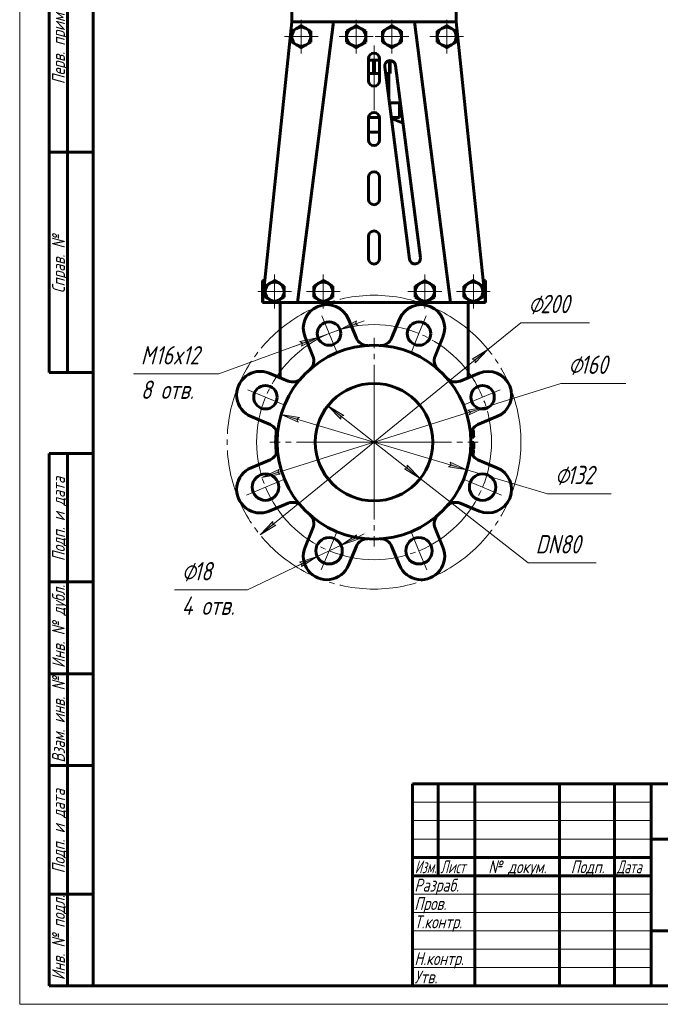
# Model space of a CAD drawing. Header units: millimetres. Extents: x 0 to 297, y 0 to 429.
# Tile 1 of 3: x 0 to 174, y 0 to 268. Entities that reach past the tile are written whole.
import ezdxf

# ---------------------------------------------------------------- set-up
doc = ezdxf.new("R2010")
doc.units = ezdxf.units.MM
for name, pattern in [('K5LT_AXLED', [25.582741, 21.082741, -1.5, 1.5, -1.5]), ('K5LT_BASIC', [0]), ('K5LT_THIN', [0])]:
    doc.linetypes.add(name, pattern=pattern)
doc.layers.add('Системный слой', color=7, linetype='Continuous')
doc.layers.add('Системный слой (1)', color=251, linetype='Continuous', true_color=0x6c6c6c)
doc.styles.add('KDIMTEXTSTYLE', font='txt', dxfattribs={"width": 0.96, "oblique": 15, "height": 5})
doc.styles.add('KTEXTSTYLE', font='txt', dxfattribs={"width": 0.96, "height": 5})
doc.dimstyles.new('KDIMSTYLE (0.40)', dxfattribs={"dimtxt": 5, "dimasz": 1, "dimexe": 2, "dimexo": 0, "dimgap": 1, "dimtad": 1, "dimlfac": 2.5, "dimtxsty": 'KDIMTEXTSTYLE', "dimsah": 1, "dimcen": 0, "dimdle": 1, "dimadec": 0, "dimazin": 0, "dimtfac": 0.667, "dimtmove": 0, "dimatfit": 3, "dimfxl": 1, "dimtvp": 1, "dimtolj": 1, "dimtzin": 0, "dimarcsym": 0})

# ---------------------------------------------------------------- blocks, each defined once
blk = doc.blocks.new('U2')
at = {"layer": 'Системный слой (1)', "color": 143, "linetype": 'K5LT_BASIC', "lineweight": 60, "true_color": 0x33acca}
for p, q in [((117.79, 191.05), (123.58, 191.05)), ((123.59, 191.05), (126.92, 191.05))]:
    blk.add_line(p, q, dxfattribs=at)
blk = doc.blocks.new('U3')
at = {"layer": 'Системный слой (1)', "color": 143, "linetype": 'K5LT_BASIC', "lineweight": 60, "true_color": 0x33acca}
for p, q in [((79.27, 191.05), (82.68, 191.05)), ((82.69, 191.05), (110.34, 191.05)), ((110.35, 191.05), (113.76, 191.05))]:
    blk.add_line(p, q, dxfattribs=at)
blk = doc.blocks.new('U4')
at = {"layer": 'Системный слой (1)', "color": 143, "linetype": 'K5LT_BASIC', "lineweight": 60, "true_color": 0x33acca}
for p, q in [((66.12, 191.05), (69.44, 191.05)), ((69.45, 191.05), (75.24, 191.05))]:
    blk.add_line(p, q, dxfattribs=at)
blk = doc.blocks.new('U5')
at = {"layer": 'Системный слой (1)', "color": 143, "linetype": 'K5LT_BASIC', "lineweight": 60, "true_color": 0x33acca}
for p, q in [((96.66, 253.45), (98.02, 253.45)), ((99.66, 253.45), (100.77, 253.45))]:
    blk.add_line(p, q, dxfattribs=at)
blk = doc.blocks.new('D0')
at = {"layer": 'Системный слой (1)'}
for points in [[(91.5, 185.26), (92.19, 184.82), (87.27, 183.71), (91.74, 186.05)], [(76.8, 179.17), (81.27, 181.51), (76.34, 180.41), (77.04, 179.96)]]:
    blk.add_hatch(color=7, dxfattribs=at).paths.add_polyline_path(points)
at = {"layer": 'Системный слой (1)', "color": 7, "linetype": 'K5LT_THIN', "lineweight": 18, "true_color": 0xffffff}
for p, q in [((87.27, 183.71), (93.85, 186.12)), ((91.74, 186.05), (87.27, 183.71)), ((91.5, 185.26), (91.74, 186.05)), ((92.19, 184.82), (91.5, 185.26)), ((87.27, 183.71), (81.27, 181.51)), ((87.27, 183.71), (92.19, 184.82)), ((81.27, 181.51), (54.28, 171.61)), ((81.27, 181.51), (74.69, 179.1)), ((81.27, 181.51), (76.34, 180.41)), ((76.34, 180.41), (77.04, 179.96)), ((76.8, 179.17), (81.27, 181.51)), ((77.04, 179.96), (76.8, 179.17))]:
    blk.add_line(p, q, dxfattribs=at)
blk.add_wipeout([(33, 163.23), (33, 179.99), (51.51, 179.99), (51.51, 163.23)]).dxf.layer = 'Системный слой (1)'
blk.add_line((54.28, 171.61), (31, 171.61), dxfattribs=at)
at = {"layer": 'Системный слой (1)', "color": 7, "char_height": 5, "attachment_point": 1, "style": 'KTEXTSTYLE'}
for s, insert in [('\\fArial|b0|c204|p34;\\H5.0;\\W1.000;\\Q15;\\fGOST Type AU|b0|i0|c204|p34;\\Q15;\\W0.960;M', (33, 179.2)), ('\\fArial|b0|c204|p34;\\H5.0;\\W1.000;\\Q15;\\fGOST Type AU|b0|i0|c204|p34;\\Q15;\\W0.960;16x12', (36.96, 179.2)), ('\\fArial|b0|c204|p34;\\H5.0;\\W1.000;\\Q15;\\fGOST Type AU|b0|i0|c204|p34;\\Q15;\\W0.960;8 отв.', (33, 169.82))]:
    blk.add_mtext(s, dxfattribs=dict(at, insert=insert))
blk = doc.blocks.new('KDIMARROW_01')
at = {"layer": 'Системный слой'}
blk.add_hatch(color=0, dxfattribs=at).paths.add_polyline_path([(-5, -0.66), (0, 0), (-5, 0.66), (-4.5, 0)])
at = {"layer": 'Системный слой', "color": 0, "linetype": 'K5LT_THIN', "lineweight": 18}
for p, q in [((-4.5, 0), (-5, 0.66)), ((-5, 0.66), (0, 0)), ((0, 0), (-5, -0.66)), ((-5, -0.66), (-4.5, 0))]:
    blk.add_line(p, q, dxfattribs=at)
at = {"layer": 'Системный слой (1)', "color": 0, "linetype": 'K5LT_THIN', "lineweight": 18}
blk.add_line((96.52, 153.05), (96.12, 153.05), dxfattribs=at)
blk = doc.blocks.new('D1')
at = {"layer": 'Системный слой (1)'}
for points in [[(91.57, 126.98), (92.31, 126.6), (87.52, 125.04), (91.74, 127.79)], [(76.8, 119.17), (81.02, 121.93), (76.23, 120.36), (76.96, 119.98)]]:
    blk.add_hatch(color=7, dxfattribs=at).paths.add_polyline_path(points)
at = {"layer": 'Системный слой (1)', "color": 7, "linetype": 'K5LT_THIN', "lineweight": 18, "true_color": 0xffffff}
for p, q in [((87.52, 125.04), (93.83, 128.06)), ((91.74, 127.79), (87.52, 125.04)), ((87.52, 125.04), (92.31, 126.6)), ((91.57, 126.98), (91.74, 127.79)), ((92.31, 126.6), (91.57, 126.98)), ((87.52, 125.04), (81.02, 121.93)), ((81.02, 121.93), (62.01, 112.82)), ((81.02, 121.93), (74.71, 118.9)), ((81.02, 121.93), (76.23, 120.36)), ((76.8, 119.17), (81.02, 121.93)), ((76.23, 120.36), (76.96, 119.98)), ((76.96, 119.98), (76.8, 119.17))]:
    blk.add_line(p, q, dxfattribs=at)
blk.add_wipeout([(44.13, 104.44), (44.13, 121.2), (59.37, 121.2), (59.37, 104.44)]).dxf.layer = 'Системный слой (1)'
blk.add_line((62.01, 112.82), (42.13, 112.82), dxfattribs=at)
at = {"layer": 'Системный слой (1)', "color": 7, "char_height": 5, "attachment_point": 1, "style": 'KTEXTSTYLE'}
for s, insert in [('\\fArial|b0|c204|p34;\\H5.0;\\W1.000;\\Q15;\\fGOST Type AU|b0|i0|c204|p34;\\Q15;\\W0.960;⌀', (44.13, 120.41)), ('\\fArial|b0|c204|p34;\\H5.0;\\W1.000;\\Q15;\\fGOST Type AU|b0|i0|c204|p34;\\Q15;\\W0.960;18', (47.44, 120.41)), ('\\fArial|b0|c204|p34;\\H5.0;\\W1.000;\\Q15;\\fGOST Type AU|b0|i0|c204|p34;\\Q15;\\W0.960;4 отв.', (44.13, 111.02))]:
    blk.add_mtext(s, dxfattribs=dict(at, insert=insert))
blk = doc.blocks.new('U6')
at = {"layer": 'Системный слой (1)', "color": 30, "linetype": 'K5LT_AXLED', "lineweight": 18, "true_color": 0xff8000}
for q in [(69.45, 198.65), (64.85, 194.05), (74.05, 194.05), (69.45, 189.45)]:
    blk.add_line((69.45, 194.05), q, dxfattribs=at)
blk = doc.blocks.new('U7')
at = {"layer": 'Системный слой (1)', "color": 30, "linetype": 'K5LT_AXLED', "lineweight": 18, "true_color": 0xff8000}
for q in [(76.71, 268.05), (72.11, 263.45), (81.31, 263.45), (76.71, 258.85)]:
    blk.add_line((76.71, 263.45), q, dxfattribs=at)
blk = doc.blocks.new('U8')
at = {"layer": 'Системный слой (1)', "color": 30, "linetype": 'K5LT_AXLED', "lineweight": 18, "true_color": 0xff8000}
for q in [(82.69, 198.65), (78.09, 194.05), (87.29, 194.05), (82.69, 189.45)]:
    blk.add_line((82.69, 194.05), q, dxfattribs=at)
blk = doc.blocks.new('U9')
at = {"layer": 'Системный слой (1)', "color": 30, "linetype": 'K5LT_AXLED', "lineweight": 18, "true_color": 0xff8000}
for q in [(91.64, 268.05), (87.04, 263.45), (96.24, 263.45), (91.64, 258.85)]:
    blk.add_line((91.64, 263.45), q, dxfattribs=at)
blk = doc.blocks.new('U10')
at = {"layer": 'Системный слой (1)', "color": 30, "linetype": 'K5LT_AXLED', "lineweight": 18, "true_color": 0xff8000}
for q in [(96.52, 181.45), (68.12, 153.05), (124.92, 153.05), (96.52, 124.65)]:
    blk.add_line((96.52, 153.05), q, dxfattribs=at)
blk = doc.blocks.new('U11')
at = {"layer": 'Системный слой (1)', "color": 30, "linetype": 'K5LT_AXLED', "lineweight": 18, "true_color": 0xff8000}
for q in [(101.39, 268.05), (96.79, 263.45), (105.99, 263.45), (101.39, 258.85)]:
    blk.add_line((101.39, 263.45), q, dxfattribs=at)
blk = doc.blocks.new('U12')
at = {"layer": 'Системный слой (1)', "color": 30, "linetype": 'K5LT_AXLED', "lineweight": 18, "true_color": 0xff8000}
for q in [(110.34, 198.65), (105.74, 194.05), (114.94, 194.05), (110.34, 189.45)]:
    blk.add_line((110.34, 194.05), q, dxfattribs=at)
blk = doc.blocks.new('U13')
at = {"layer": 'Системный слой (1)', "color": 30, "linetype": 'K5LT_AXLED', "lineweight": 18, "true_color": 0xff8000}
for q in [(116.32, 268.05), (111.72, 263.45), (120.92, 263.45), (116.32, 258.85)]:
    blk.add_line((116.32, 263.45), q, dxfattribs=at)
blk = doc.blocks.new('U14')
at = {"layer": 'Системный слой (1)', "color": 30, "linetype": 'K5LT_AXLED', "lineweight": 18, "true_color": 0xff8000}
for q in [(123.58, 198.65), (118.98, 194.05), (128.18, 194.05), (123.58, 189.45)]:
    blk.add_line((123.58, 194.05), q, dxfattribs=at)
blk = doc.blocks.new('U15')
at = {"layer": 'Системный слой (1)', "color": 30, "linetype": 'K5LT_AXLED', "lineweight": 18, "true_color": 0xff8000}
for p, q in [((84.27, 182.61), (82.28, 187.42)), ((108.76, 182.61), (110.75, 187.42)), ((86.26, 177.81), (84.27, 182.61)), ((106.77, 177.81), (108.76, 182.61)), ((66.95, 165.29), (62.15, 167.28)), ((126.08, 165.29), (130.88, 167.28)), ((71.76, 163.3), (66.95, 165.29)), ((121.28, 163.3), (126.08, 165.29)), ((72.12, 142.94), (66.95, 140.8)), ((120.91, 142.94), (126.08, 140.8)), ((66.95, 140.8), (61.78, 138.66)), ((126.08, 140.8), (131.25, 138.66)), ((86.41, 128.66), (84.27, 123.48)), ((106.62, 128.66), (108.76, 123.48)), ((84.27, 123.48), (82.13, 118.31)), ((108.76, 123.48), (110.9, 118.31))]:
    blk.add_line(p, q, dxfattribs=at)
for start, end in [(67.5, 112.5), (112.5, 157.5), (22.5, 67.5), (157.5, 202.5), (337.5, 22.5), (202.5, 247.5), (292.5, 337.5), (247.5, 292.5)]:
    blk.add_arc((96.52, 153.05), 32, start, end, dxfattribs=at)
blk = doc.blocks.new('D2')
at = {"layer": 'Системный слой (1)'}
for points in [[(124.09, 174.62), (127.55, 178.28), (123.26, 175.64), (124.06, 175.44)], [(65.48, 127.81), (69.77, 130.46), (68.97, 130.65), (68.94, 131.48)]]:
    blk.add_hatch(color=7, dxfattribs=at).paths.add_polyline_path(points)
at = {"layer": 'Системный слой (1)', "color": 7, "linetype": 'K5LT_THIN', "lineweight": 18, "true_color": 0xffffff}
for p, q in [((127.55, 178.28), (136.52, 185.57)), ((65.48, 127.81), (127.55, 178.28)), ((123.26, 175.64), (127.55, 178.28)), ((127.55, 178.28), (124.09, 174.62)), ((124.06, 175.44), (123.26, 175.64)), ((124.09, 174.62), (124.06, 175.44)), ((65.48, 127.81), (68.94, 131.48)), ((68.94, 131.48), (68.97, 130.65)), ((69.77, 130.46), (65.48, 127.81)), ((68.97, 130.65), (69.77, 130.46))]:
    blk.add_line(p, q, dxfattribs=at)
blk.add_wipeout([(138.52, 186.57), (138.52, 193.95), (152.58, 193.95), (152.58, 186.57)]).dxf.layer = 'Системный слой (1)'
blk.add_line((136.52, 185.57), (155.17, 185.57), dxfattribs=at)
at = {"layer": 'Системный слой (1)', "color": 7, "char_height": 5, "attachment_point": 1, "style": 'KTEXTSTYLE'}
for s, insert in [('\\fArial|b0|c204|p34;\\H5.0;\\W1.000;\\Q15;\\fGOST Type AU|b0|i0|c204|p34;\\Q15;\\W0.960;⌀', (138.52, 193.16)), ('\\fArial|b0|c204|p34;\\H5.0;\\W1.000;\\Q15;\\fGOST Type AU|b0|i0|c204|p34;\\Q15;\\W0.960;200', (141.82, 193.16))]:
    blk.add_mtext(s, dxfattribs=dict(at, insert=insert))
blk = doc.blocks.new('D3')
at = {"layer": 'Системный слой (1)'}
for points in [[(122.47, 160.52), (127.04, 162.64), (122.08, 161.77), (122.75, 161.29)], [(70.96, 144.32), (70.28, 144.8), (70.56, 145.58), (65.99, 143.45)]]:
    blk.add_hatch(color=7, dxfattribs=at).paths.add_polyline_path(points)
at = {"layer": 'Системный слой (1)', "color": 7, "linetype": 'K5LT_THIN', "lineweight": 18, "true_color": 0xffffff}
for p, q in [((127.04, 162.64), (147.41, 169.05)), ((65.99, 143.45), (127.04, 162.64)), ((122.08, 161.77), (127.04, 162.64)), ((122.75, 161.29), (122.08, 161.77)), ((127.04, 162.64), (122.47, 160.52)), ((122.47, 160.52), (122.75, 161.29)), ((65.99, 143.45), (70.56, 145.58)), ((70.56, 145.58), (70.28, 144.8)), ((70.28, 144.8), (70.96, 144.32)), ((70.96, 144.32), (65.99, 143.45))]:
    blk.add_line(p, q, dxfattribs=at)
blk.add_wipeout([(149.41, 170.05), (149.41, 177.43), (162.58, 177.43), (162.58, 170.05)]).dxf.layer = 'Системный слой (1)'
blk.add_line((147.41, 169.05), (165.13, 169.05), dxfattribs=at)
at = {"layer": 'Системный слой (1)', "color": 7, "char_height": 5, "attachment_point": 1, "style": 'KTEXTSTYLE'}
for s, insert in [('\\fArial|b0|c204|p34;\\H5.0;\\W1.000;\\Q15;\\fGOST Type AU|b0|i0|c204|p34;\\Q15;\\W0.960;⌀', (149.41, 176.63)), ('\\fArial|b0|c204|p34;\\H5.0;\\W1.000;\\Q15;\\fGOST Type AU|b0|i0|c204|p34;\\Q15;\\W0.960;160', (152.71, 176.63))]:
    blk.add_mtext(s, dxfattribs=dict(at, insert=insert))
blk = doc.blocks.new('D4')
at = {"layer": 'Системный слой (1)'}
for points in [[(75.52, 159.28), (76.19, 159.77), (71.21, 160.56), (75.81, 158.5)], [(121.82, 145.54), (117.22, 147.59), (117.51, 146.82), (116.84, 146.33)]]:
    blk.add_hatch(color=7, dxfattribs=at).paths.add_polyline_path(points)
at = {"layer": 'Системный слой (1)', "color": 7, "linetype": 'K5LT_THIN', "lineweight": 18, "true_color": 0xffffff}
for p, q in [((71.21, 160.56), (76.19, 159.77)), ((75.81, 158.5), (71.21, 160.56)), ((71.21, 160.56), (121.82, 145.54)), ((76.19, 159.77), (75.52, 159.28)), ((75.52, 159.28), (75.81, 158.5)), ((117.51, 146.82), (117.22, 147.59)), ((117.22, 147.59), (121.82, 145.54)), ((116.84, 146.33), (117.51, 146.82)), ((121.82, 145.54), (116.84, 146.33)), ((121.82, 145.54), (143.8, 139.02))]:
    blk.add_line(p, q, dxfattribs=at)
blk.add_wipeout([(145.8, 140.02), (145.8, 147.4), (158.59, 147.4), (158.59, 140.02)]).dxf.layer = 'Системный слой (1)'
blk.add_line((143.8, 139.02), (161.13, 139.02), dxfattribs=at)
at = {"layer": 'Системный слой (1)', "color": 7, "char_height": 5, "attachment_point": 1, "style": 'KTEXTSTYLE'}
for s, insert in [('\\fArial|b0|c204|p34;\\H5.0;\\W1.000;\\Q15;\\fGOST Type AU|b0|i0|c204|p34;\\Q15;\\W0.960;⌀', (145.8, 146.61)), ('\\fArial|b0|c204|p34;\\H5.0;\\W1.000;\\Q15;\\fGOST Type AU|b0|i0|c204|p34;\\Q15;\\W0.960;132', (149.1, 146.61))]:
    blk.add_mtext(s, dxfattribs=dict(at, insert=insert))
blk = doc.blocks.new('D5')
at = {"layer": 'Системный слой (1)'}
for points in [[(88.26, 160.35), (83.92, 162.91), (87.45, 159.31), (87.46, 160.14)], [(109.11, 143.18), (105.58, 146.78), (105.57, 145.96), (104.77, 145.75)]]:
    blk.add_hatch(color=7, dxfattribs=at).paths.add_polyline_path(points)
at = {"layer": 'Системный слой (1)', "color": 7, "linetype": 'K5LT_THIN', "lineweight": 18, "true_color": 0xffffff}
for p, q in [((83.92, 162.91), (88.26, 160.35)), ((87.45, 159.31), (83.92, 162.91)), ((83.92, 162.91), (109.11, 143.18)), ((87.46, 160.14), (87.45, 159.31)), ((88.26, 160.35), (87.46, 160.14)), ((104.77, 145.75), (105.57, 145.96)), ((109.11, 143.18), (104.77, 145.75)), ((105.57, 145.96), (105.58, 146.78)), ((105.58, 146.78), (109.11, 143.18)), ((109.11, 143.18), (138.52, 120.16))]:
    blk.add_line(p, q, dxfattribs=at)
blk.add_wipeout([(140.52, 121.16), (140.52, 128.54), (154.45, 128.54), (154.45, 121.16)]).dxf.layer = 'Системный слой (1)'
blk.add_line((138.52, 120.16), (157.04, 120.16), dxfattribs=at)
at = {"layer": 'Системный слой (1)', "color": 7, "insert": (140.52, 127.74), "char_height": 5, "attachment_point": 1, "style": 'KTEXTSTYLE'}
blk.add_mtext('\\fArial|b0|c204|p34;\\H5.0;\\W1.000;\\Q15;\\fGOST Type AU|b0|i0|c204|p34;\\Q15;\\W0.960;DN80', dxfattribs=at)
blk = doc.blocks.new('U22')
at = {"color": 7, "linetype": 'K5LT_THIN', "lineweight": 18, "true_color": 0xffffff}
for p, q in [((0, 0), (0, 420)), ((107, 55), (172, 55)), ((107, 50), (172, 50)), ((107, 45), (172, 45)), ((107, 30), (172, 30)), ((107, 25), (172, 25)), ((107, 20), (172, 20)), ((107, 15), (172, 15)), ((107, 10), (172, 10)), ((297, 0), (0, 0))]:
    blk.add_line(p, q, dxfattribs=at)
at = {"color": 143, "linetype": 'K5LT_BASIC', "lineweight": 60, "true_color": 0x33acca}
for p, q in [((20, 5), (20, 415)), ((8, 172), (8, 292)), ((13, 172), (13, 292)), ((20, 232), (8, 232)), ((20, 172), (8, 172)), ((8, 5), (8, 150)), ((20, 150), (8, 150)), ((13, 5), (13, 150)), ((20, 115), (8, 115)), ((20, 90), (8, 90)), ((20, 65), (8, 65)), ((107, 60), (292, 60)), ((107, 5), (107, 60)), ((114, 35), (114, 60)), ((124, 5), (124, 60)), ((147, 5), (147, 60)), ((162, 5), (162, 60)), ((172, 5), (172, 60)), ((172, 45), (292, 45)), ((107, 40), (172, 40)), ((107, 35), (172, 35)), ((20, 30), (8, 30)), ((172, 20), (242, 20)), ((20, 5), (8, 5)), ((292, 5), (20, 5))]:
    blk.add_line(p, q, dxfattribs=at)
at = {"color": 7, "char_height": 3.5, "attachment_point": 1, "rotation": 90, "style": 'KTEXTSTYLE'}
for s, insert in [('\\fArial|b0|c204|p34;\\H5.0;\\W1.000;\\Q15;\\fGOST Type AU|b0|i0|c204|p34;\\Q15;\\W0.960;\\H3.50;Перв. примен.', (8.82, 250.52)), ('\\fArial|b0|c204|p34;\\H5.0;\\W1.000;\\Q15;\\fGOST Type AU|b0|i0|c204|p34;\\Q15;\\W0.960;\\H3.50;Справ. №', (8.82, 193.63)), ('\\fArial|b0|c204|p34;\\H5.0;\\W1.000;\\Q15;\\fGOST Type AU|b0|i0|c204|p34;\\Q15;\\W0.960;\\H3.50;Подп. и дата', (8.82, 120.66)), ('\\fArial|b0|c204|p34;\\H5.0;\\W1.000;\\Q15;\\fGOST Type AU|b0|i0|c204|p34;\\Q15;\\W0.960;\\H3.50;Инв. № дубл.', (8.82, 91.57)), ('\\fArial|b0|c204|p34;\\H5.0;\\W1.000;\\Q15;\\fGOST Type AU|b0|i0|c204|p34;\\Q15;\\W0.960;\\H3.50;Взам. инв. №', (8.82, 65.8)), ('\\fArial|b0|c204|p34;\\H5.0;\\W1.000;\\Q15;\\fGOST Type AU|b0|i0|c204|p34;\\Q15;\\W0.960;\\H3.50;Подп. и дата', (8.82, 35.66)), ('\\fArial|b0|c204|p34;\\H5.0;\\W1.000;\\Q15;\\fGOST Type AU|b0|i0|c204|p34;\\Q15;\\W0.960;\\H3.50;Инв. № подл.', (8.82, 6.57))]:
    blk.add_mtext(s, dxfattribs=dict(at, insert=insert))
at = {"color": 7, "char_height": 3.5, "attachment_point": 1, "style": 'KTEXTSTYLE'}
for s, insert in [('\\fArial|b0|c204|p34;\\H5.0;\\W1.000;\\Q15;\\fGOST Type AU|b0|i0|c204|p34;\\Q15;\\W0.786;\\H3.50;Изм.', (107.62, 39.18)), ('\\fArial|b0|c204|p34;\\H5.0;\\W1.000;\\Q15;\\fGOST Type AU|b0|i0|c204|p34;\\Q15;\\W0.800;\\H3.50;Лист', (114.61, 39.18)), ('\\fArial|b0|c204|p34;\\H5.0;\\W1.000;\\Q15;\\fGOST Type AU|b0|i0|c204|p34;\\Q15;\\W0.960;\\H3.50;№ докум.', (127.63, 39.18)), ('\\fArial|b0|c204|p34;\\H5.0;\\W1.000;\\Q15;\\fGOST Type AU|b0|i0|c204|p34;\\Q15;\\W0.960;\\H3.50;Подп.', (150.1, 39.18)), ('\\fArial|b0|c204|p34;\\H5.0;\\W1.000;\\Q15;\\fGOST Type AU|b0|i0|c204|p34;\\Q15;\\W0.800;\\H3.50;Дата', (162.61, 39.18)), ('\\fArial|b0|c204|p34;\\H5.0;\\W1.000;\\Q15;\\fGOST Type AU|b0|i0|c204|p34;\\Q15;\\W0.960;\\H3.50;Разраб.', (107.5, 34.18)), ('\\fArial|b0|c204|p34;\\H5.0;\\W1.000;\\Q15;\\fGOST Type AU|b0|i0|c204|p34;\\Q15;\\W0.960;\\H3.50;Пров.', (107.5, 29.18)), ('\\fArial|b0|c204|p34;\\H5.0;\\W1.000;\\Q15;\\fGOST Type AU|b0|i0|c204|p34;\\Q15;\\W0.960;\\H3.50;Т.контр.', (107.5, 24.18)), ('\\fArial|b0|c204|p34;\\H5.0;\\W1.000;\\Q15;\\fGOST Type AU|b0|i0|c204|p34;\\Q15;\\W0.960;\\H3.50;Н.контр.', (107.5, 14.18)), ('\\fArial|b0|c204|p34;\\H5.0;\\W1.000;\\Q15;\\fGOST Type AU|b0|i0|c204|p34;\\Q15;\\W0.960;\\H3.50;Утв.', (107.5, 9.18))]:
    blk.add_mtext(s, dxfattribs=dict(at, insert=insert))

msp = doc.modelspace()

# ---------------------------------------------------------------- linework, layer by layer
at = {"layer": 'Системный слой (1)', "color": 143, "linetype": 'K5LT_BASIC', "lineweight": 60, "true_color": 0x33acca}
for p, q in [((74.1154, 267.4471), (74.1154, 280.6471)), ((118.9154, 267.4471), (118.9154, 280.6471)), ((74.1154, 267.4471), (66.1154, 191.0471)), ((75.4129, 265.6988), (74.1129, 264.9483)), ((78.1154, 267.4471), (74.1154, 267.4471)), ((76.7129, 266.4494), (75.4129, 265.6988)), ((85.5021, 267.4471), (75.6439, 191.0471)), ((78.0129, 265.6988), (76.7129, 266.4494)), ((79.3129, 264.9483), (78.0129, 265.6988)), ((78.1154, 267.4471), (114.9154, 267.4471)), ((90.3407, 265.6988), (89.0407, 264.9483)), ((91.6407, 266.4494), (90.3407, 265.6988)), ((92.9407, 265.6988), (91.6407, 266.4494)), ((94.2407, 264.9483), (92.9407, 265.6988)), ((100.09, 265.6988), (98.79, 264.9483)), ((101.39, 266.4494), (100.09, 265.6988)), ((102.69, 265.6988), (101.39, 266.4494)), ((103.99, 264.9483), (102.69, 265.6988)), ((107.5286, 267.4471), (117.3868, 191.0471)), ((115.0178, 265.6988), (113.7178, 264.9483)), ((118.9154, 267.4471), (114.9154, 267.4471)), ((116.3178, 266.4494), (115.0178, 265.6988)), ((117.6178, 265.6988), (116.3178, 266.4494)), ((118.9178, 264.9483), (117.6178, 265.6988)), ((126.9154, 191.0471), (118.9154, 267.4471)), ((74.1129, 264.9483), (74.1129, 263.4471)), ((74.1129, 263.4471), (74.1129, 261.946)), ((79.3129, 263.4471), (79.3129, 264.9483)), ((79.3129, 261.946), (79.3129, 263.4471)), ((89.0407, 264.9483), (89.0407, 263.4471)), ((89.0407, 263.4471), (89.0407, 261.946)), ((94.2407, 263.4471), (94.2407, 264.9483)), ((94.2407, 261.946), (94.2407, 263.4471)), ((98.79, 264.9483), (98.79, 263.4471)), ((98.79, 263.4471), (98.79, 261.946)), ((103.99, 263.4471), (103.99, 264.9483)), ((103.99, 261.946), (103.99, 263.4471)), ((113.7178, 264.9483), (113.7178, 263.4471)), ((113.7178, 263.4471), (113.7178, 261.946)), ((118.9178, 263.4471), (118.9178, 264.9483)), ((118.9178, 261.946), (118.9178, 263.4471)), ((74.1129, 261.946), (75.4129, 261.1955)), ((75.4129, 261.1955), (76.7129, 260.4449)), ((76.7129, 260.4449), (78.0129, 261.1955)), ((78.0129, 261.1955), (79.3129, 261.946)), ((89.0407, 261.946), (90.3407, 261.1955)), ((90.3407, 261.1955), (91.6407, 260.4449)), ((91.6407, 260.4449), (92.9407, 261.1955)), ((92.9407, 261.1955), (94.2407, 261.946)), ((98.79, 261.946), (100.09, 261.1955)), ((100.09, 261.1955), (101.39, 260.4449)), ((101.39, 260.4449), (102.69, 261.1955)), ((102.69, 261.1955), (103.99, 261.946)), ((113.7178, 261.946), (115.0178, 261.1955)), ((115.0178, 261.1955), (116.3178, 260.4449)), ((116.3178, 260.4449), (117.6178, 261.1955)), ((117.6178, 261.1955), (118.9178, 261.946)), ((95.0154, 257.4471), (95.0154, 251.4471)), ((98.0154, 251.4471), (98.0154, 257.4471)), ((95.0154, 257.0471), (96.3721, 257.0471)), ((96.3721, 253.4471), (96.3721, 257.0471)), ((96.6587, 257.0471), (98.0154, 257.0471)), ((96.6587, 253.4471), (96.6587, 257.0471)), ((99.4222, 255.2552), (106.1836, 202.8552)), ((100.7721, 253.4471), (100.7721, 256.9408)), ((100.9154, 253.4471), (100.9154, 256.9471)), ((109.1589, 203.2391), (102.3975, 255.6391)), ((95.0154, 253.4471), (96.3721, 253.4471)), ((96.3721, 253.4471), (96.6587, 253.4471)), ((100.5154, 246.7833), (100.5154, 253.4471)), ((100.7721, 253.4471), (100.9154, 253.4471)), ((100.6878, 245.4471), (103.4436, 245.4471)), ((103.4436, 241.4471), (103.4436, 245.4471)), ((95.0154, 241.3138), (95.0154, 235.3138)), ((95.0213, 241.4471), (98.0094, 241.4471)), ((98.0154, 235.3138), (98.0154, 241.3138)), ((101.2039, 241.4471), (103.4436, 241.4471)), ((101.2407, 241.1619), (104.4273, 239.9089)), ((95.0154, 237.4471), (98.0154, 237.4471)), ((95.0154, 225.1805), (95.0154, 219.1805)), ((98.0154, 219.1805), (98.0154, 225.1805)), ((95.0154, 209.0471), (95.0154, 203.0471)), ((98.0154, 203.0471), (98.0154, 209.0471)), ((66.1154, 197.0471), (66.7436, 197.0471)), ((66.1154, 191.0471), (66.1154, 197.0471)), ((68.1459, 196.2988), (66.8459, 195.5483)), ((69.4459, 197.0494), (68.1459, 196.2988)), ((70.7459, 196.2988), (69.4459, 197.0494)), ((72.0459, 195.5483), (70.7459, 196.2988)), ((81.3858, 196.2988), (80.0858, 195.5483)), ((82.6858, 197.0494), (81.3858, 196.2988)), ((83.9858, 196.2988), (82.6858, 197.0494)), ((85.2858, 195.5483), (83.9858, 196.2988)), ((109.045, 196.2988), (107.745, 195.5483)), ((110.345, 197.0494), (109.045, 196.2988)), ((111.645, 196.2988), (110.345, 197.0494)), ((112.945, 195.5483), (111.645, 196.2988)), ((122.2848, 196.2988), (120.9848, 195.5483)), ((123.5848, 197.0494), (122.2848, 196.2988)), ((124.8848, 196.2988), (123.5848, 197.0494)), ((126.1848, 195.5483), (124.8848, 196.2988)), ((126.2871, 197.0471), (126.9154, 197.0471)), ((126.9154, 191.0471), (126.9154, 197.0471)), ((66.8459, 195.5483), (66.8459, 194.0471)), ((66.8459, 194.0471), (66.8459, 192.546)), ((72.0459, 194.0471), (72.0459, 195.5483)), ((72.0459, 192.546), (72.0459, 194.0471)), ((80.0858, 195.5483), (80.0858, 194.0471)), ((80.0858, 194.0471), (80.0858, 192.546)), ((85.2858, 194.0471), (85.2858, 195.5483)), ((85.2858, 192.546), (85.2858, 194.0471)), ((107.745, 195.5483), (107.745, 194.0471)), ((107.745, 194.0471), (107.745, 192.546)), ((112.945, 194.0471), (112.945, 195.5483)), ((112.945, 192.546), (112.945, 194.0471)), ((120.9848, 195.5483), (120.9848, 194.0471)), ((120.9848, 194.0471), (120.9848, 192.546)), ((126.1848, 194.0471), (126.1848, 195.5483)), ((126.1848, 192.546), (126.1848, 194.0471)), ((66.8459, 192.546), (68.1459, 191.7955)), ((68.1459, 191.7955), (69.4459, 191.0449)), ((69.4459, 191.0449), (70.7459, 191.7955)), ((70.7459, 191.7955), (72.0459, 192.546)), ((70.9154, 191.0471), (70.9154, 170.5783)), ((75.2406, 191.0471), (75.6439, 191.0471)), ((75.6439, 191.0471), (79.2738, 191.0471)), ((80.0858, 192.546), (81.3858, 191.7955)), ((81.3858, 191.7955), (82.6858, 191.0449)), ((82.6858, 191.0449), (83.9858, 191.7955)), ((83.9858, 191.7955), (85.2858, 192.546)), ((107.745, 192.546), (109.045, 191.7955)), ((109.045, 191.7955), (110.345, 191.0449)), ((110.345, 191.0449), (111.645, 191.7955)), ((111.645, 191.7955), (112.945, 192.546)), ((113.7569, 191.0471), (117.3868, 191.0471)), ((117.3868, 191.0471), (117.7901, 191.0471)), ((120.9848, 192.546), (122.2848, 191.7955)), ((122.1154, 191.0471), (122.1154, 170.5783)), ((122.2848, 191.7955), (123.5848, 191.0449)), ((123.5848, 191.0449), (124.8848, 191.7955)), ((124.8848, 191.7955), (126.1848, 192.546)), ((89.57, 186.5387), (91.7131, 181.3649)), ((101.3177, 181.3649), (103.4607, 186.5387)), ((79.8874, 176.4666), (77.7444, 181.6403)), ((115.2864, 181.6403), (113.1433, 176.4666)), ((67.9222, 171.8181), (73.0959, 169.6751)), ((119.9348, 169.6751), (125.1085, 171.8181)), ((68.1976, 157.8494), (63.0238, 159.9925)), ((130.0069, 159.9925), (124.8332, 157.8494)), ((123.2297, 156.3903), (123.5091, 156.3903)), ((70.1154, 153.0471), (69.7154, 153.0471)), ((122.8789, 154.4341), (123.68, 154.4341)), ((122.8798, 154.4179), (123.6808, 154.4179)), ((122.8803, 154.4072), (123.6813, 154.4072)), ((122.9152, 152.9661), (123.7152, 152.9661)), ((122.9152, 152.9605), (123.7152, 152.9605)), ((122.8592, 151.2973), (123.659, 151.2973)), ((122.8665, 150.9642), (123.6355, 150.9642)), ((122.8669, 150.9595), (123.6351, 150.9595)), ((122.8672, 150.955), (123.6348, 150.955)), ((122.8672, 150.9549), (123.6348, 150.9549)), ((122.8789, 150.834), (123.6252, 150.834)), ((122.8885, 151.8554), (123.6892, 151.8554)), ((122.9135, 152.7335), (123.7136, 152.7335)), ((63.0238, 146.1018), (68.1976, 148.2448)), ((123.1681, 149.8266), (123.524, 149.8266)), ((123.2699, 149.6303), (123.4999, 149.6303)), ((123.4131, 149.3996), (123.4697, 149.3996)), ((124.8332, 148.2448), (130.0069, 146.1018)), ((73.0959, 136.4192), (67.9222, 134.2761)), ((125.1085, 134.2761), (119.9348, 136.4192)), ((77.7444, 124.454), (79.8874, 129.6277)), ((113.1433, 129.6277), (115.2864, 124.454)), ((91.7131, 124.7293), (89.57, 119.5556)), ((103.4607, 119.5556), (101.3177, 124.7293))]:
    msp.add_line(p, q, dxfattribs=at)
at = {"layer": 'Системный слой (1)', "color": 30, "linetype": 'K5LT_AXLED', "lineweight": 18, "true_color": 0xff8000}
msp.add_line((96.5154, 243.4471), (96.5154, 261.0471), dxfattribs=at)
msp.add_circle((96.5154, 153.0471), 40, dxfattribs=at)
at = {"layer": 'Системный слой (1)', "color": 143, "linetype": 'K5LT_BASIC', "lineweight": 60, "true_color": 0x33acca}
for centre, radius in [((84.2695, 182.6113), 3.2), ((108.7612, 182.6113), 3.2), ((96.5154, 153.0471), 26.4), ((96.5154, 153.0471), 16), ((66.9512, 165.293), 3.2), ((126.0795, 165.293), 3.2), ((66.9512, 140.8013), 3.6), ((126.0795, 140.8013), 3.6), ((84.2695, 123.483), 3.6), ((108.7612, 123.483), 3.6)]:
    msp.add_circle(centre, radius, dxfattribs=at)
for centre, radius, start, end in [((76.7129, 263.4471), 2.6, 120, 180), ((76.7129, 263.4471), 2.6, 60, 120), ((76.7129, 263.4471), 2.6, 0, 60), ((91.6407, 263.4471), 2.6, 120, 180), ((91.6407, 263.4471), 2.6, 60, 120), ((91.6407, 263.4471), 2.6, 0, 60), ((101.39, 263.4471), 2.6, 120, 180), ((101.39, 263.4471), 2.6, 60, 120), ((101.39, 263.4471), 2.6, 0, 60), ((116.3178, 263.4471), 2.6, 120, 180), ((116.3178, 263.4471), 2.6, 60, 120), ((116.3178, 263.4471), 2.6, 0, 60), ((76.7129, 263.4471), 2.6, 180, 240), ((76.7129, 263.4471), 2.6, 300, 0), ((91.6407, 263.4471), 2.6, 180, 240), ((91.6407, 263.4471), 2.6, 300, 0), ((101.39, 263.4471), 2.6, 180, 240), ((101.39, 263.4471), 2.6, 300, 0), ((116.3178, 263.4471), 2.6, 180, 240), ((116.3178, 263.4471), 2.6, 300, 0), ((76.7129, 263.4471), 2.6, 240, 300), ((91.6407, 263.4471), 2.6, 240, 300), ((101.39, 263.4471), 2.6, 240, 300), ((116.3178, 263.4471), 2.6, 240, 300), ((96.5154, 257.4471), 1.5, 0, 180), ((100.9099, 255.4471), 1.5, 7.352452, 187.352452), ((96.5154, 251.4471), 1.5, 180, 0), ((96.5154, 241.3138), 1.5, 0, 180), ((96.5154, 235.3138), 1.5, 180, 0), ((96.5154, 225.1805), 1.5, 0, 180), ((96.5154, 219.1805), 1.5, 180, 0), ((96.5154, 209.0471), 1.5, 0, 180), ((96.5154, 203.0471), 1.5, 180, 0), ((107.6712, 203.0471), 1.5, 187.352452, 7.352452), ((69.4459, 194.0471), 2.6, 120, 180), ((69.4459, 194.0471), 2.6, 60, 120), ((69.4459, 194.0471), 2.6, 0, 60), ((82.6858, 194.0471), 2.6, 120, 180), ((82.6858, 194.0471), 2.6, 60, 120), ((82.6858, 194.0471), 2.6, 0, 60), ((110.345, 194.0471), 2.6, 120, 180), ((110.345, 194.0471), 2.6, 60, 120), ((110.345, 194.0471), 2.6, 0, 60), ((123.5848, 194.0471), 2.6, 120, 180), ((123.5848, 194.0471), 2.6, 60, 120), ((123.5848, 194.0471), 2.6, 0, 60), ((69.4459, 194.0471), 2.6, 180, 240), ((69.4459, 194.0471), 2.6, 300, 0), ((82.6858, 194.0471), 2.6, 180, 240), ((82.6858, 194.0471), 2.6, 300, 0), ((110.345, 194.0471), 2.6, 180, 240), ((110.345, 194.0471), 2.6, 300, 0), ((123.5848, 194.0471), 2.6, 180, 240), ((123.5848, 194.0471), 2.6, 300, 0), ((69.4459, 194.0471), 2.6, 240, 300), ((83.6572, 184.0895), 6.4, 22.5, 202.5), ((82.6858, 194.0471), 2.6, 240, 300), ((109.3735, 184.0895), 6.4, 337.5, 157.5), ((110.345, 194.0471), 2.6, 240, 300), ((123.5848, 194.0471), 2.6, 240, 300), ((94.6695, 182.5895), 3.2, 202.5, 273.575356), ((98.3613, 182.5895), 3.2, 266.424644, 337.5), ((76.931, 175.242), 3.2, 311.424644, 22.5), ((116.0997, 175.242), 3.2, 157.5, 228.575356), ((65.473, 165.9053), 6.4, 67.5, 247.5), ((127.5577, 165.9053), 6.4, 292.5, 112.5), ((74.3205, 172.6315), 3.2, 247.5, 318.575356), ((118.7102, 172.6315), 3.2, 221.424644, 292.5), ((66.973, 154.893), 3.2, 356.424644, 67.5), ((96.5154, 153.0471), 26.8, 173.272764, 180), ((126.0578, 154.893), 3.2, 112.5, 183.575356), ((96.5154, 153.0471), 27.2, 2.922742, 7.060122), ((96.5154, 153.0471), 26.8, 180, 186.727236), ((96.5154, 153.0471), 27.2, 2.888736, 2.922742), ((96.5154, 153.0471), 27.2, 2.866066, 2.888736), ((96.5154, 153.0471), 27.2, 359.33937, 359.817473), ((96.5154, 153.0471), 27.2, 359.817473, 359.829212), ((66.973, 151.2012), 3.2, 292.5, 3.575356), ((126.0578, 151.2012), 3.2, 176.424644, 247.5), ((96.5154, 153.0471), 27.2, 353.200104, 355.332914), ((96.5154, 153.0471), 27.2, 355.332914, 355.588417), ((96.5154, 153.0471), 27.2, 355.588529, 355.598235), ((96.5154, 153.0471), 27.2, 355.588417, 355.588529), ((96.5154, 153.0471), 27.2, 355.598235, 355.608087), ((96.5154, 153.0471), 27.2, 356.311555, 356.529445), ((96.5154, 153.0471), 27.2, 356.529445, 357.271198), ((96.5154, 153.0471), 27.2, 357.271198, 357.488926), ((96.5154, 153.0471), 27.2, 357.488926, 359.33937), ((96.5154, 153.0471), 27.2, 352.149684, 352.293475), ((96.5154, 153.0471), 27.2, 352.293475, 352.783553), ((96.5154, 153.0471), 27.2, 352.783553, 353.200104), ((65.473, 140.189), 6.4, 112.5, 292.5), ((127.5577, 140.189), 6.4, 247.5, 67.5), ((74.3205, 133.4628), 3.2, 41.424644, 112.5), ((118.7102, 133.4628), 3.2, 67.5, 138.575356), ((76.931, 130.8523), 3.2, 337.5, 48.575356), ((116.0997, 130.8523), 3.2, 131.424644, 202.5), ((94.6695, 123.5048), 3.2, 86.424644, 157.5), ((98.3613, 123.5048), 3.2, 22.5, 93.575356), ((83.6572, 122.0048), 6.4, 157.5, 337.5), ((109.3735, 122.0048), 6.4, 202.5, 22.5)]:
    msp.add_arc(centre, radius, start, end, dxfattribs=at)

# ---------------------------------------------------------------- block references
at = {"layer": 'Системный слой (1)'}
for name in ['U7', 'U9', 'U11', 'U13', 'U5', 'U6', 'U8', 'U12', 'U14', 'U4', 'U3', 'U2']:
    msp.add_blockref(name, (0, 0), dxfattribs=at)

# ---------------------------------------------------------------- next in the draw order: dimensions: what is measured, and where the dimension line sits
at = {"layer": 'Системный слой (1)', "color": 7}
for p1, p2, override, picture, middle in [((91.7801, 185.3664), (76.7589, 179.8562), {"dimtih": 1, "dimtoh": 1, "dimpost": '\\fGOST Type AU|b0|c204|p34;\\H5.0;\\W0.960;\\Q15;М<>\\fGOST Type AU|b0|c204|p34;\\H5.0;\\W0.960;\\Q15;\\fGOST Type AU|b0|i0|c204|p34;\\Q15;x12\\X\\fGOST Type AU|b0|c204|p34;\\H5.0;\\W0.960;\\Q15;\\fGOST Type AU|b0|i0|c204|p34;\\Q15;8 отв.', "dimblk1": 'KDIMARROW_01', "dimblk2": 'KDIMARROW_01', "dimclrt": 7, "dimtol": 1, "dimtp": 0, "dimtm": 0, "dimtdec": 5, "dimtmove": 1, "dimatfit": 2, "dimtolj": 1}, 'D0', (52.2775, 171.6095)), ((92.3862, 127.3712), (76.1527, 119.5948), {"dimtih": 1, "dimtoh": 1, "dimpost": '\\fGOST Type AU|b0|c204|p34;\\H5.0;\\W0.960;\\Q15;<>\\X\\fGOST Type AU|b0|c204|p34;\\H5.0;\\W0.960;\\Q15;\\fGOST Type AU|b0|i0|c204|p34;\\Q15;4 отв.', "dimblk1": 'KDIMARROW_01', "dimblk2": 'KDIMARROW_01', "dimclrt": 7, "dimtol": 1, "dimtp": 0, "dimtm": 0, "dimtdec": 5, "dimtmove": 1, "dimatfit": 2, "dimtolj": 1}, 'D1', (60.0054, 112.8177))]:
    dim = msp.add_diameter_dim_2p(p1=p1, p2=p2, dimstyle='KDIMSTYLE (0.40)', override=override, dxfattribs=at)
    dim.commit()
    dim.dimension.update_dxf_attribs({"geometry": picture, "text_midpoint": middle})

# ---------------------------------------------------------------- next in the draw order: block references
at = {"layer": 'Системный слой (1)'}
for name in ['U15', 'U10']:
    msp.add_blockref(name, (0, 0), dxfattribs=at)

# ---------------------------------------------------------------- next in the draw order: dimensions: what is measured, and where the dimension line sits
at = {"layer": 'Системный слой (1)', "color": 7}
dim = msp.add_diameter_dim_2p(p1=(18.9235, 89.9639), p2=(174.1072, 216.1304), dimstyle='KDIMSTYLE (0.40)', override={"dimtih": 1, "dimtoh": 1, "dimpost": '\\fGOST Type AU|b0|c204|p34;\\H5.0;\\W0.960;\\Q15;<>', "dimblk1": 'KDIMARROW_01', "dimblk2": 'KDIMARROW_01', "dimclrt": 7, "dimtol": 1, "dimtp": 0, "dimtm": 0, "dimtdec": 5, "dimtmove": 1, "dimatfit": 2, "dimtolj": 1}, dxfattribs=at)
dim.commit()
dim.dimension.update_dxf_attribs({"geometry": 'D2', "text_midpoint": (138.5154, 185.5677), "dimtype": 163})

# ---------------------------------------------------------------- next in the draw order: dimensions: what is measured, and where the dimension line sits
dim = msp.add_diameter_dim_2p(p1=(20.1981, 129.0538), p2=(172.8326, 177.0405), dimstyle='KDIMSTYLE (0.40)', override={"dimtih": 1, "dimtoh": 1, "dimpost": '\\fGOST Type AU|b0|c204|p34;\\H5.0;\\W0.960;\\Q15;<>', "dimblk1": 'KDIMARROW_01', "dimblk2": 'KDIMARROW_01', "dimclrt": 7, "dimtol": 1, "dimtp": 0, "dimtm": 0, "dimtdec": 5, "dimtmove": 1, "dimatfit": 2, "dimtolj": 1}, dxfattribs=at)
dim.commit()
dim.dimension.update_dxf_attribs({"geometry": 'D3', "text_midpoint": (149.4075, 169.0471), "dimtype": 163})

# ---------------------------------------------------------------- next in the draw order: dimensions: what is measured, and where the dimension line sits
dim = msp.add_diameter_dim_2p(p1=(33.2418, 171.8211), p2=(159.7889, 134.2732), dimstyle='KDIMSTYLE (0.40)', override={"dimtih": 1, "dimtoh": 1, "dimpost": '\\fGOST Type AU|b0|c204|p34;\\H5.0;\\W0.960;\\Q15;<>', "dimblk1": 'KDIMARROW_01', "dimblk2": 'KDIMARROW_01', "dimclrt": 7, "dimtol": 1, "dimtp": 0, "dimtm": 0, "dimtdec": 5, "dimtmove": 1, "dimatfit": 2, "dimtolj": 1}, dxfattribs=at)
dim.commit()
dim.dimension.update_dxf_attribs({"geometry": 'D4', "text_midpoint": (145.7966, 139.0183), "dimtype": 163})

# ---------------------------------------------------------------- next in the draw order: dimensions: what is measured, and where the dimension line sits
dim = msp.add_diameter_dim_2p(p1=(65.0226, 177.709), p2=(128.0081, 128.3853), dimstyle='KDIMSTYLE (0.40)', override={"dimtih": 1, "dimtoh": 1, "dimpost": '\\fGOST Type AU|b0|c204|p34;\\H5.0;\\W0.960;\\Q15;<>', "dimblk1": 'KDIMARROW_01', "dimblk2": 'KDIMARROW_01', "dimclrt": 7, "dimtol": 1, "dimtp": 0, "dimtm": 0, "dimtdec": 5, "dimtmove": 1, "dimatfit": 2, "dimtolj": 1}, dxfattribs=at)
dim.commit()
dim.dimension.update_dxf_attribs({"geometry": 'D5', "text_midpoint": (140.5154, 120.157), "dimtype": 163})

# ---------------------------------------------------------------- next in the draw order: block references
msp.add_blockref('U22', (0, 0))

doc.saveas('drawing.dxf')
